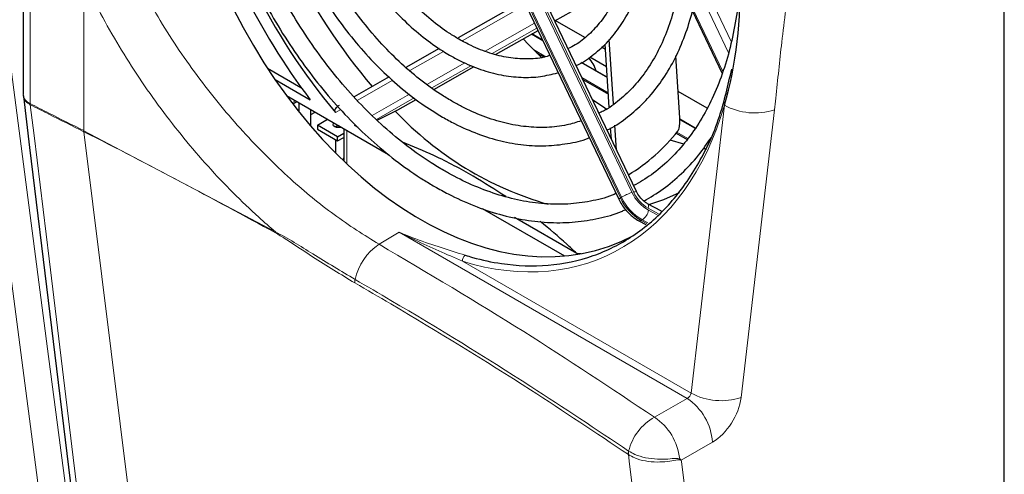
# Paper-space layout 'Blatt2' of a CAD drawing. Header units: millimetres. Extents: x 5 to 418, y 2 to 292.
# Tile 36 of 54: x 126 to 158, y 178 to 193. Entities that reach past the tile are written whole.
import ezdxf

# ---------------------------------------------------------------- set-up
doc = ezdxf.new("R2010")
doc.units = ezdxf.units.MM

psp = doc.layouts.new('Blatt2')

# ---------------------------------------------------------------- linework, layer by layer
at = {"color": 7, "linetype": 'Continuous', "lineweight": 18}
for p, q in [((158.057, 103.204), (158.057, 210.509)), ((141.719, 196.04), (145.95, 187.189)), ((146.008, 187.184), (141.766, 196.06)), ((141.343, 195.855), (145.573, 187.004)), ((145.611, 187.026), (141.381, 195.876)), ((128.098, 194.102), (128.098, 189.197)), ((148.139, 194.288), (149.184, 192.101)), ((149.099, 191.734), (148.075, 193.876)), ((126.353, 193.588), (126.353, 190.078)), ((142.236, 193.153), (140.421, 192.123)), ((147.93, 193.169), (148.909, 191.122)), ((141.173, 191.786), (142.78, 192.698)), ((142.858, 192.534), (141.401, 191.707)), ((143.051, 192.13), (142.68, 192.344)), ((139.815, 191.779), (138.713, 191.153)), ((142.743, 191.842), (143.15, 191.607)), ((139.27, 190.706), (140.51, 191.41)), ((140.721, 191.321), (139.432, 190.59)), ((145.15, 190.919), (144.29, 191.415)), ((138.16, 190.84), (137.007, 190.185)), ((144.319, 190.932), (145.181, 190.435)), ((134.879, 190.105), (134.991, 190.174)), ((137.491, 189.696), (138.704, 190.385)), ((138.859, 190.265), (137.627, 189.565)), ((126.353, 190.078), (126.353, 190.078)), ((126.355, 190.043), (126.355, 190.043)), ((136.474, 189.882), (136.301, 189.784)), ((147.877, 180.644), (148.964, 190.024)), ((150.591, 189.878), (149.504, 180.499)), ((148.006, 189.27), (147.513, 189.554)), ((128.098, 189.197), (128.098, 189.196)), ((128.098, 189.196), (134.34, 185.901)), ((136.67, 189.205), (136.67, 188.106)), ((128.1, 189.162), (130.334, 171.173)), ((128.1, 189.162), (128.1, 189.162)), ((147.417, 189.144), (147.77, 188.94)), ((148.291, 188.639), (148.382, 188.587)), ((145.573, 187.004), (145.611, 187.026)), ((146.813, 186.491), (146.484, 186.669)), ((146.493, 186.601), (146.768, 186.452)), ((146.29, 186.29), (146.252, 186.268)), ((146.252, 186.268), (146.439, 186.168)), ((146.469, 186.194), (146.29, 186.29)), ((138.371, 185.883), (137.717, 185.492)), ((147.746, 180.47), (138.371, 185.883)), ((140.429, 184.944), (147.877, 180.644)), ((146.684, 179.857), (147.746, 180.47)), ((148.571, 179.042), (147.559, 178.457)), ((145.837, 178.639), (145.835, 178.641)), ((145.842, 178.754), (145.844, 178.754))]:
    psp.add_line(p, q, dxfattribs=at)
at = {"color": 7, "linetype": 'Continuous', "lineweight": 25}
for p, q in [((158.078, 103.232), (158.078, 210.537)), ((146.097, 187.213), (141.855, 196.088)), ((141.289, 195.817), (145.519, 186.967)), ((126.127, 193.877), (126.127, 190.372)), ((143.439, 192.775), (144.837, 193.568)), ((141.925, 193.15), (140.292, 192.223)), ((147.915, 193.108), (148.891, 191.065)), ((144.415, 192.23), (143.455, 192.784)), ((141.511, 191.681), (142.892, 192.464)), ((143.041, 192.151), (142.694, 192.352)), ((145.353, 190.066), (145.214, 192.169)), ((139.677, 191.874), (138.592, 191.258)), ((145.089, 191.84), (144.962, 191.914)), ((145.212, 189.968), (145.077, 192.016)), ((142.848, 191.736), (143.098, 191.592)), ((145.126, 191.275), (144.576, 191.593)), ((147.511, 189.614), (147.378, 191.631)), ((134.08, 191.239), (135.173, 190.608)), ((139.501, 190.54), (140.811, 191.283)), ((145.148, 190.935), (144.303, 191.423)), ((134.331, 190.862), (135.474, 190.203)), ((138.044, 190.947), (136.903, 190.3)), ((144.349, 190.869), (145.184, 190.387)), ((148.397, 189.931), (147.454, 190.475)), ((134.702, 190.341), (138.023, 188.424)), ((138.322, 189.871), (138.926, 190.213)), ((134.908, 190.068), (135.037, 190.148)), ((135.117, 189.8), (135.117, 190.101)), ((135.495, 189.343), (135.495, 189.883)), ((137.65, 189.542), (138.24, 189.836)), ((138.24, 189.836), (138.322, 189.871)), ((135.495, 189.721), (135.635, 189.802)), ((135.707, 189.377), (136.039, 189.569)), ((148.013, 189.281), (147.512, 189.57)), ((136.367, 188.996), (135.707, 189.377)), ((135.707, 189.377), (135.707, 189.241)), ((135.707, 189.241), (136.367, 188.86)), ((136.295, 189.334), (136.295, 189.312)), ((136.573, 189.261), (136.573, 188.199)), ((137.035, 189.302), (136.916, 189.37)), ((145.281, 188.92), (145.257, 189.288)), ((145.451, 188.563), (145.398, 189.377)), ((136.295, 188.902), (136.295, 188.473)), ((136.367, 188.996), (136.573, 189.115)), ((136.367, 188.86), (136.367, 188.996)), ((136.367, 188.86), (136.573, 188.979)), ((147.637, 188.755), (147.195, 188.892)), ((147.393, 189.112), (147.747, 188.908)), ((148.362, 188.59), (148.268, 188.607)), ((136.544, 188.227), (136.573, 188.244)), ((141.075, 186.662), (143.758, 185.113)), ((146.909, 186.574), (146.458, 186.817)), ((144.151, 185.194), (142.126, 186.363)), ((146.177, 186.258), (146.403, 186.136)), ((144.298, 185.187), (144.151, 185.194))]:
    psp.add_line(p, q, dxfattribs=at)
at = {"color": 7, "linetype": 'Continuous', "lineweight": 25, "flags": 128}
for points in [[(143, 191.586), (142.583, 192.008), (142.411, 192.192)], [(126.131, 190.316), (126.334, 188.65), (128.323, 172.353)], [(145.149, 189.881), (145.068, 189.932), (144.67, 190.198)], [(136.485, 189.312), (136.454, 189.302), (136.39, 189.295), (136.326, 189.302), (136.272, 189.323), (136.236, 189.354), (136.224, 189.391), (136.236, 189.428), (136.253, 189.446)], [(146.504, 186.793), (146.989, 186.954), (147.495, 187.178)]]:
    psp.add_lwpolyline(points, dxfattribs=at)
at = {"color": 7, "linetype": 'Continuous', "lineweight": 18, "flags": 128}
for points in [[(127.215, 173.005), (127.083, 174.015), (126.554, 178.056), (124.855, 191.039)], [(125.741, 191.11), (126.921, 182.09), (128.101, 173.076)], [(126.355, 190.043), (126.478, 189.037), (126.969, 185.014), (127.758, 178.545), (128.019, 176.41), (128.547, 172.076)], [(146.484, 186.669), (146.491, 186.711), (146.492, 186.748), (146.486, 186.779), (146.475, 186.802), (146.459, 186.817)], [(148.082, 160.809), (147.863, 162.547), (146.974, 169.605), (146.392, 174.222), (145.874, 178.329), (145.835, 178.641)], [(147.559, 178.457), (147.566, 178.403), (148.638, 169.892), (149.217, 165.301), (149.783, 160.808)]]:
    psp.add_lwpolyline(points, dxfattribs=at)
at = {"color": 7, "linetype": 'Continuous', "lineweight": 25}
for centre, radius, start, end in [((151.456, 202.639), 18.411, 205.5762, 220.6884), ((152.48, 203.105), 21.347, 205.8735, 217.187), ((151.772, 202.768), 20.198, 205.9194, 220.0042), ((143.719, 190.806), 1.122, 17.444, 42.9638), ((146.25, 197.365), 10.993, 223.2238, 254.0189), ((136.39, 189.094), 0.257, 83.3826, 117.2037), ((142.611, 193.021), 6.174, 301.499, 321.5265), ((136.651, 188.241), 0.11, 135.6746, 187.4257)]:
    psp.add_arc(centre, radius, start, end, dxfattribs=at)
at = {"color": 7, "linetype": 'Continuous', "lineweight": 18}
for centre, radius, start, end in [((126.654, 190.077), 0.301, 179.8788, 186.5072), ((126.655, 190.078), 0.301, 180.0377, 186.6688), ((149.946, 191.838), 2.063, 241.565, 288.2091), ((128.401, 189.196), 0.303, 179.8789, 186.4546), ((128.401, 189.196), 0.303, 179.8797, 186.4554), ((145.623, 186.875), 0.138, 111.0686, 138.612), ((147.058, 187.694), 1.637, 204.917, 240.5225), ((147.345, 183.871), 3.6, 112.8066, 118.7956), ((147.096, 187.715), 1.637, 204.917, 240.5225), ((147.138, 187.741), 1.31, 204.917, 240.5225), ((146.113, 187.011), 0.203, 94.6747, 121.2735), ((147.048, 187.667), 1.146, 204.917, 240.5225), ((145.983, 186.712), 0.522, 306.0507, 347.7117), ((146.205, 186.332), 0.0793, 248.7879, 306.3802), ((134.628, 185.901), 0.288, 179.8789, 186.8213), ((138.728, 183.963), 1.833, 123.4663, 167.878), ((140.652, 184.958), 0.224, 126.3433, 183.5711), ((137.272, 184.271), 0.345, 167.1504, 186.1053), ((148.86, 182.458), 2.063, 241.565, 288.2091), ((146.724, 178.927), 1.851, 3.5413, 56.4629), ((147.529, 178.342), 1.735, 119.1484, 166.2637), ((145.646, 178.302), 1.87, 6.0869, 56.2896), ((146.152, 178.677), 0.32, 165.9229, 186.5137), ((146.155, 178.677), 0.321, 166.1942, 186.7556), ((147.121, 178.684), 0.426, 329.4759, 334.4356)]:
    psp.add_arc(centre, radius, start, end, dxfattribs=at)
at = {"color": 7, "linetype": 'Continuous', "lineweight": 25}
for centre, major_axis, start_param, end_param in [((140.396, 197.981), (-5.017, 12.472), 0.077873, 3.215651), ((139.803, 197.657), (-5.084, 12.639), 3.83229, 4.201286)]:
    psp.add_ellipse(centre, major_axis=major_axis, ratio=0.65101, start_param=start_param, end_param=end_param, dxfattribs=at)
at = {"color": 7, "linetype": 'Continuous', "lineweight": 18}
for centre, major_axis, ratio, start_param, end_param in [((139.803, 197.657), (-5.084, 12.639), 0.65101, 2.652831, 3.83229), ((147.744, 180.605), (0.104, 0.132), 0.651661, 4.038061, 5.451428), ((148.554, 180.121), (0.685, 1.144), 0.587531, 3.953902, 5.36727)]:
    psp.add_ellipse(centre, major_axis=major_axis, ratio=ratio, start_param=start_param, end_param=end_param, dxfattribs=at)
at = {"color": 7, "linetype": 'Continuous', "lineweight": 25}
for points, knots in [([(145.139, 189.217), (145.145, 189.22), (145.361, 189.313), (145.747, 189.585), (146.287, 190.035), (146.765, 190.583), (147.184, 191.21), (147.537, 191.913), (147.821, 192.683), (148.033, 193.514), (148.17, 194.397), (148.231, 195.321), (148.215, 196.277), (148.124, 197.254), (147.957, 198.244), (147.718, 199.235), (147.405, 200.216), (147.117, 200.978), (146.915, 201.399), (146.862, 201.509)], [0, 0, 0, 0, 0.00177, 0.065819, 0.129913, 0.1942, 0.258762, 0.323603, 0.388676, 0.453911, 0.519242, 0.584616, 0.649996, 0.715364, 0.780715, 0.846049, 0.911371, 0.976688, 1, 1, 1, 1]), ([(146.339, 201.212), (146.437, 200.995), (146.674, 200.473), (146.974, 199.618), (147.248, 198.663), (147.448, 197.704), (147.577, 196.754), (147.631, 195.822), (147.612, 194.92), (147.52, 194.058), (147.355, 193.244), (147.121, 192.488), (146.82, 191.797), (146.456, 191.18), (146.034, 190.64), (145.553, 190.191), (145.165, 189.899), (144.924, 189.789), (144.876, 189.767)], [0, 0, 0, 0, 0.047745, 0.114528, 0.181301, 0.248052, 0.314775, 0.381461, 0.448109, 0.514721, 0.581308, 0.647891, 0.714508, 0.781225, 0.848136, 0.915353, 0.982965, 1, 1, 1, 1]), ([(144.135, 191.318), (144.135, 191.319), (144.323, 191.395), (144.66, 191.634), (145.131, 192.038), (145.539, 192.54), (145.886, 193.117), (146.166, 193.767), (146.374, 194.48), (146.508, 195.248), (146.566, 196.058), (146.547, 196.9), (146.451, 197.763), (146.282, 198.633), (146.037, 199.5), (145.786, 200.212), (145.595, 200.62), (145.532, 200.754)], [0, 0, 0, 0, 0.000252, 0.073012, 0.145814, 0.218927, 0.292492, 0.366504, 0.440858, 0.515424, 0.590091, 0.664781, 0.739453, 0.814098, 0.888719, 0.963328, 1, 1, 1, 1]), ([(145.008, 200.457), (145.073, 200.315), (145.259, 199.91), (145.498, 199.213), (145.724, 198.382), (145.876, 197.55), (145.955, 196.732), (145.961, 195.939), (145.894, 195.184), (145.755, 194.477), (145.547, 193.828), (145.275, 193.247), (144.942, 192.739), (144.551, 192.318), (144.192, 192.025), (143.95, 191.909), (143.87, 191.871)], [0, 0, 0, 0, 0.04124, 0.118016, 0.194771, 0.271485, 0.348142, 0.424732, 0.501253, 0.577722, 0.654177, 0.730688, 0.807394, 0.884497, 0.962222, 1, 1, 1, 1]), ([(136.478, 195.615), (136.481, 195.608), (136.611, 195.327), (136.922, 194.804), (137.41, 194.062), (137.952, 193.383), (138.533, 192.769), (139.148, 192.233), (139.647, 191.877), (139.939, 191.704), (140.013, 191.66)], [0, 0, 0, 0, 0.004037, 0.16083, 0.317685, 0.474634, 0.631701, 0.788897, 0.946208, 1, 1, 1, 1]), ([(140.313, 192.179), (140.208, 192.242), (139.903, 192.426), (139.404, 192.799), (138.83, 193.319), (138.286, 193.915), (137.782, 194.578), (137.35, 195.242), (137.115, 195.7), (137.011, 195.901)], [0, 0, 0, 0, 0.082512, 0.241038, 0.39963, 0.558217, 0.716861, 0.875579, 1, 1, 1, 1]), ([(140.083, 190.16), (139.962, 190.233), (139.608, 190.444), (139.03, 190.863), (138.362, 191.44), (137.722, 192.095), (137.115, 192.819), (136.553, 193.606), (136.066, 194.388), (135.795, 194.922), (135.675, 195.16)], [0, 0, 0, 0, 0.071231, 0.207728, 0.344262, 0.480788, 0.617341, 0.753936, 0.890573, 1, 1, 1, 1]), ([(135.155, 194.864), (135.22, 194.729), (135.435, 194.285), (135.862, 193.571), (136.427, 192.735), (137.042, 191.959), (137.696, 191.249), (138.385, 190.616), (139.083, 190.07), (139.556, 189.78), (139.783, 189.641)], [0, 0, 0, 0, 0.05921, 0.194916, 0.330661, 0.466461, 0.602327, 0.738267, 0.874275, 1, 1, 1, 1]), ([(133.66, 194.016), (133.815, 193.71), (134.146, 193.061), (134.722, 192.12), (135.364, 191.192), (136.054, 190.324), (136.784, 189.523), (137.548, 188.795), (138.341, 188.147), (139.005, 187.685), (139.403, 187.449), (139.526, 187.376)], [0, 0, 0, 0, 0.106883, 0.226748, 0.346639, 0.466565, 0.586533, 0.706544, 0.826599, 0.946684, 1, 1, 1, 1]), ([(139.826, 187.896), (139.688, 187.978), (139.287, 188.217), (138.632, 188.681), (137.871, 189.312), (137.135, 190.023), (136.432, 190.807), (135.767, 191.657), (135.148, 192.566), (134.615, 193.453), (134.316, 194.051), (134.184, 194.314)], [0, 0, 0, 0, 0.0629338, 0.1833182, 0.3037259, 0.4241257, 0.5445381, 0.6649752, 0.7854403, 0.9059307, 1, 1, 1, 1]), ([(149.443, 193.772), (149.441, 193.739), (149.424, 193.372), (149.322, 192.706), (149.132, 191.789), (148.865, 190.934), (148.532, 190.143), (148.134, 189.423), (147.676, 188.78), (147.159, 188.221), (146.605, 187.752), (146.201, 187.517), (146.005, 187.404)], [0, 0, 0, 0, 0.01065, 0.120965, 0.23126, 0.341555, 0.451895, 0.562348, 0.673008, 0.783983, 0.895376, 1, 1, 1, 1]), ([(143.283, 191.646), (143.218, 191.625), (142.977, 191.549), (142.524, 191.521), (141.935, 191.562), (141.329, 191.71), (140.785, 191.921), (140.447, 192.106), (140.313, 192.179)], [0, 0, 0, 0, 0.0746888, 0.2758273, 0.4755409, 0.673504, 0.870058, 1, 1, 1, 1]), ([(140.013, 191.66), (140.129, 191.596), (140.463, 191.411), (141.023, 191.178), (141.687, 190.997), (142.34, 190.921), (142.959, 190.94), (143.342, 191.036), (143.525, 191.081)], [0, 0, 0, 0, 0.097977, 0.282678, 0.467145, 0.650816, 0.833338, 1, 1, 1, 1]), ([(140.52, 185.138), (140.599, 185.114), (140.995, 184.995), (141.91, 184.802), (143.25, 184.753), (144.697, 185.06), (146.02, 185.724), (147.167, 186.713), (148.115, 188.029), (148.821, 189.524), (149.081, 190.676), (149.2, 191.205)], [0, 0, 0, 0, 0.019463, 0.097406, 0.226517, 0.359364, 0.488466, 0.621232, 0.751776, 0.88604, 1, 1, 1, 1]), ([(126.132, 190.37), (126.13, 190.361), (126.126, 190.342), (126.133, 190.324), (126.136, 190.314)], [0, 0, 0, 0, 0.496542, 1, 1, 1, 1]), ([(144.299, 189.519), (144.144, 189.469), (143.785, 189.354), (143.183, 189.29), (142.507, 189.31), (141.813, 189.433), (141.109, 189.654), (140.53, 189.911), (140.19, 190.101), (140.083, 190.16)], [0, 0, 0, 0, 0.123944, 0.28623, 0.447816, 0.608489, 0.768333, 0.927573, 1, 1, 1, 1]), ([(136.301, 189.784), (136.295, 189.793), (136.282, 189.81), (136.277, 189.843), (136.282, 189.881), (136.305, 189.93), (136.354, 189.984), (136.401, 190.012), (136.425, 190.026)], [0, 0, 0, 0, 0.106602, 0.213607, 0.313085, 0.468562, 0.721381, 1, 1, 1, 1]), ([(139.783, 189.641), (139.914, 189.568), (140.293, 189.357), (140.927, 189.081), (141.679, 188.847), (142.424, 188.716), (143.154, 188.685), (143.855, 188.767), (144.327, 188.865), (144.55, 188.963), (144.562, 188.968)], [0, 0, 0, 0, 0.080856, 0.23357, 0.386177, 0.538387, 0.69001, 0.840917, 0.991118, 1, 1, 1, 1]), ([(147.445, 189.18), (147.455, 189.198), (147.475, 189.233), (147.497, 189.327), (147.511, 189.437), (147.514, 189.537), (147.512, 189.593), (147.511, 189.614)], [0, 0, 0, 0, 0.2236992, 0.4475477, 0.6671584, 0.8800268, 1, 1, 1, 1]), ([(146.341, 186.902), (146.552, 187.028), (146.984, 187.284), (147.574, 187.79), (148.104, 188.349), (148.399, 188.779), (148.537, 188.979)], [0, 0, 0, 0, 0.249003, 0.510253, 0.772081, 1, 1, 1, 1]), ([(141.847, 187.047), (141.497, 187.27), (140.768, 187.736), (139.646, 188.339), (138.825, 188.68), (138.477, 188.825)], [0, 0, 0, 0, 0.3468887, 0.7236936, 1, 1, 1, 1]), ([(145.433, 187.147), (145.389, 187.128), (145.125, 187.009), (144.602, 186.887), (143.868, 186.788), (143.105, 186.798), (142.324, 186.906), (141.53, 187.114), (140.746, 187.414), (140.177, 187.696), (139.876, 187.867), (139.826, 187.896)], [0, 0, 0, 0, 0.027053, 0.164477, 0.30177, 0.438655, 0.575012, 0.710863, 0.84631, 0.974109, 1, 1, 1, 1]), ([(139.526, 187.376), (139.672, 187.294), (140.095, 187.058), (140.803, 186.739), (141.643, 186.453), (142.479, 186.268), (143.301, 186.186), (144.104, 186.203), (144.875, 186.332), (145.418, 186.473), (145.689, 186.599), (145.727, 186.617)], [0, 0, 0, 0, 0.069117, 0.199827, 0.330483, 0.46092, 0.591033, 0.720733, 0.849983, 0.978831, 1, 1, 1, 1]), ([(145.519, 186.967), (145.551, 186.905), (145.642, 186.733), (145.844, 186.489), (146.047, 186.33), (146.161, 186.267), (146.177, 186.258)], [0, 0, 0, 0, 0.206811, 0.58494, 0.943021, 1, 1, 1, 1]), ([(146.458, 186.817), (146.427, 186.836), (146.337, 186.89), (146.203, 187.023), (146.13, 187.153), (146.097, 187.213)], [0, 0, 0, 0, 0.220214, 0.642097, 1, 1, 1, 1]), ([(144.151, 185.194), (144.044, 185.296), (143.676, 185.65), (143.26, 185.993), (142.965, 186.236)], [0, 0, 0, 0, 0.29079, 1, 1, 1, 1])]:
    psp.add_open_spline(points, degree=3, knots=knots, dxfattribs=at)
at = {"color": 7, "linetype": 'Continuous', "lineweight": 18}
for points, knots in [([(129.534, 194.737), (129.872, 194.08), (130.558, 192.746), (131.842, 190.871), (133.276, 189.126), (134.761, 187.648), (136.262, 186.404), (137.228, 185.798), (137.717, 185.492)], [0, 0, 0, 0, 0.169868, 0.344661, 0.514515, 0.689304, 0.842835, 1, 1, 1, 1]), ([(134.34, 185.901), (134.158, 186.058), (133.408, 186.707), (132.127, 188.004), (130.585, 189.883), (129.216, 191.933), (128.442, 193.374), (128.098, 194.102), (128.098, 194.102)], [0, 0, 0, 0, 0.07384, 0.305127, 0.536422, 0.768207, 0.999998, 1, 1, 1, 1]), ([(151.094, 194.216), (151.002, 193.502), (150.832, 192.174), (150.688, 190.737), (150.605, 190.003), (150.591, 189.878)], [0, 0, 0, 0, 0.491344, 0.913556, 1, 1, 1, 1]), ([(126.128, 190.372), (126.128, 190.36), (126.129, 190.337), (126.139, 190.296), (126.158, 190.25), (126.186, 190.209), (126.219, 190.171), (126.256, 190.138), (126.304, 190.104), (126.338, 190.086), (126.353, 190.078)], [0, 0, 0, 0, 0.103982, 0.206072, 0.372123, 0.528057, 0.602946, 0.755124, 0.887157, 1, 1, 1, 1]), ([(126.139, 190.315), (126.138, 190.302), (126.136, 190.241), (126.205, 190.14), (126.305, 190.075), (126.355, 190.043)], [0, 0, 0, 0, 0.125107, 0.562481, 1, 1, 1, 1]), ([(126.353, 190.078), (126.556, 189.975), (127.136, 189.68), (127.719, 189.387), (128.098, 189.197)], [0, 0, 0, 0, 0.3495671, 1, 1, 1, 1]), ([(128.1, 189.162), (127.721, 189.352), (127.138, 189.645), (126.558, 189.94), (126.355, 190.043)], [0, 0, 0, 0, 0.650433, 1, 1, 1, 1]), ([(134.342, 185.866), (132.285, 186.98), (130.228, 188.094), (128.1, 189.162), (128.1, 189.162)], [0, 0, 0, 0, 0.999998, 1, 1, 1, 1]), ([(134.34, 185.901), (134.543, 185.789), (134.95, 185.565), (135.823, 185.007), (136.479, 184.618), (136.936, 184.348)], [0, 0, 0, 0, 0.231838, 0.465162, 1, 1, 1, 1]), ([(136.929, 184.234), (136.47, 184.509), (135.718, 184.959), (134.849, 185.558), (134.446, 185.803), (134.342, 185.866)], [0, 0, 0, 0, 0.536967, 0.88044, 1, 1, 1, 1]), ([(138.371, 185.883), (138.374, 185.881), (138.555, 185.806), (139.015, 185.625), (139.749, 185.375), (140.262, 185.217), (140.52, 185.138)], [0, 0, 0, 0, 0.004856, 0.244034, 0.620446, 1, 1, 1, 1]), ([(138.371, 185.883), (138.374, 185.881), (138.545, 185.797), (139.245, 185.462), (139.918, 185.167), (140.429, 184.944)], [0, 0, 0, 0, 0.004883, 0.244444, 1, 1, 1, 1]), ([(137.717, 185.492), (139.304, 184.553), (142.388, 182.726), (145.28, 180.795), (146.684, 179.857)], [0, 0, 0, 0, 0.514533, 1, 1, 1, 1]), ([(145.835, 178.641), (144.78, 179.346), (142.274, 181.022), (139.268, 182.868), (137.319, 184.007), (136.929, 184.234)], [0, 0, 0, 0, 0.367746, 0.873568, 1, 1, 1, 1]), ([(136.936, 184.348), (137.326, 184.12), (139.275, 182.982), (142.281, 181.135), (144.787, 179.46), (145.842, 178.754)], [0, 0, 0, 0, 0.126432, 0.632253, 1, 1, 1, 1]), ([(147.488, 178.467), (147.452, 178.466), (147.342, 178.46), (147.101, 178.409), (146.76, 178.388), (146.384, 178.419), (146.058, 178.51), (145.902, 178.601), (145.837, 178.639)], [0, 0, 0, 0, 0.0795365, 0.2444066, 0.4285491, 0.6394011, 0.8500007, 1, 1, 1, 1]), ([(145.844, 178.754), (145.909, 178.715), (146.065, 178.624), (146.393, 178.527), (146.771, 178.484), (147.115, 178.488), (147.362, 178.522), (147.469, 178.505), (147.505, 178.5)], [0, 0, 0, 0, 0.1474781, 0.3547994, 0.5632276, 0.746761, 0.9143132, 1, 1, 1, 1]), ([(147.559, 178.457), (147.558, 178.457), (147.555, 178.458), (147.547, 178.459), (147.524, 178.462), (147.504, 178.465), (147.488, 178.467)], [0, 0, 0, 0, 0.035661, 0.13004, 0.36012, 1, 1, 1, 1]), ([(147.505, 178.5), (147.517, 178.491), (147.533, 178.478), (147.55, 178.464), (147.556, 178.459), (147.558, 178.458), (147.559, 178.457)], [0, 0, 0, 0, 0.639884, 0.869961, 0.964339, 1, 1, 1, 1])]:
    psp.add_open_spline(points, degree=3, knots=knots, dxfattribs=at)

doc.saveas('drawing.dxf')
